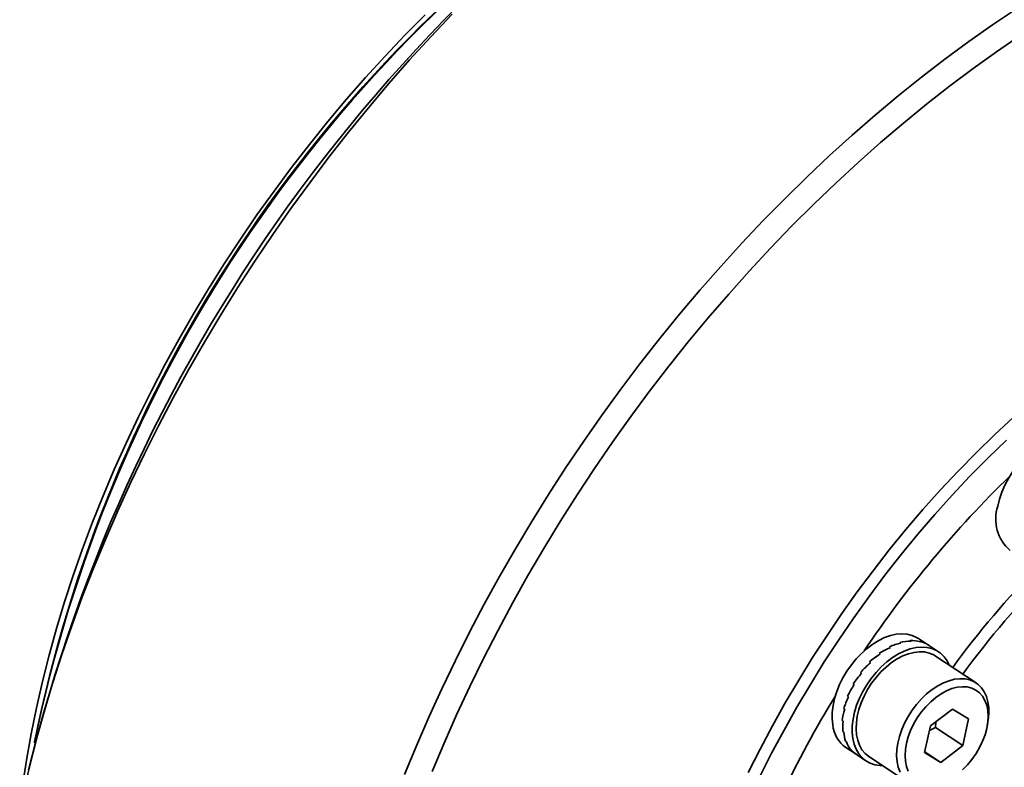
# Model space of a CAD drawing. Header units: millimetres. Extents: x -8713 to 3261, y -18743 to -8704.
# Tile 142 of 154: x 3152.94 to 3161.17, y -18292.72 to -18286.47. Entities that reach past the tile are written whole.
import ezdxf

# ---------------------------------------------------------------- set-up
doc = ezdxf.new("R2010")
doc.units = ezdxf.units.MM
doc.header["$LTSCALE"] = 10
doc.layers.add('1轮廓实线层', color=7, linetype='Continuous', lineweight=18)

msp = doc.modelspace()

# ---------------------------------------------------------------- linework, layer by layer
at = {"layer": '1轮廓实线层', "color": 7, "linetype": 'Continuous', "lineweight": 35}
for p, q in [((3160.3873, -18291.6644), (3160.379, -18291.6588)), ((3160.3791, -18291.6588), (3160.3874, -18291.6644)), ((3160.5336, -18291.6976), (3160.449, -18291.6415)), ((3160.4654, -18291.6704), (3160.457, -18291.6648)), ((3160.4571, -18291.6649), (3160.4654, -18291.6704)), ((3160.2155, -18291.7164), (3160.2071, -18291.7109)), ((3160.2072, -18291.7108), (3160.2156, -18291.7164)), ((3160.3028, -18291.6799), (3160.2945, -18291.6744)), ((3160.2945, -18291.6744), (3160.3029, -18291.6799)), ((3160.5335, -18291.6977), (3160.5251, -18291.6922)), ((3160.5335, -18291.6977), (3160.5335, -18291.6978)), ((3160.6161, -18291.7524), (3160.5336, -18291.6976)), ((3160.1208, -18291.7666), (3160.1292, -18291.7721)), ((3160.1291, -18291.7722), (3160.1208, -18291.7667)), ((3160.9311, -18292.0132), (3160.5922, -18291.7884)), ((3160.0476, -18291.8449), (3160.0392, -18291.8393)), ((3160.0393, -18291.8393), (3160.0476, -18291.8448)), ((3159.966, -18291.9256), (3159.9744, -18291.9312)), ((3159.9743, -18291.9313), (3159.966, -18291.9257)), ((3159.9127, -18292.0275), (3159.9043, -18292.0219)), ((3159.9126, -18292.0276), (3159.9043, -18292.022)), ((3159.9043, -18292.022), (3159.9048, -18292.0222)), ((3159.8652, -18292.1296), (3159.8568, -18292.1241)), ((3159.8568, -18292.1241), (3159.857, -18292.1241)), ((3159.8569, -18292.124), (3159.8652, -18292.1295)), ((3159.8257, -18292.2272), (3159.8341, -18292.2328)), ((3159.834, -18292.2329), (3159.8257, -18292.2273)), ((3159.8257, -18292.2273), (3159.8258, -18292.2273)), ((3160.5497, -18292.3726), (3160.7338, -18292.2319)), ((3160.7338, -18292.2319), (3160.8689, -18292.3139)), ((3159.8122, -18292.3274), (3159.8123, -18292.3273)), ((3159.8122, -18292.3273), (3159.8206, -18292.3328)), ((3159.8206, -18292.3329), (3159.8122, -18292.3274)), ((3160.8689, -18292.3139), (3160.82, -18292.5368)), ((3160.5008, -18292.5955), (3160.5497, -18292.3726)), ((3160.5413, -18292.411), (3160.5911, -18292.3849)), ((3160.5911, -18292.3849), (3160.5935, -18292.3392)), ((3160.5911, -18292.3849), (3160.82, -18292.5368)), ((3161.0249, -18292.368), (3161.0302, -18292.3368)), ((3159.817, -18292.4198), (3159.817, -18292.4197)), ((3159.817, -18292.4197), (3159.8253, -18292.4252)), ((3159.8253, -18292.4253), (3159.817, -18292.4198)), ((3159.8482, -18292.5061), (3159.8398, -18292.5005)), ((3159.8399, -18292.5005), (3159.8398, -18292.5005)), ((3159.8398, -18292.5005), (3159.8482, -18292.506)), ((3159.8439, -18292.5534), (3159.9284, -18292.6095)), ((3159.8797, -18292.566), (3159.888, -18292.5716)), ((3159.8881, -18292.5716), (3159.8797, -18292.5661)), ((3159.8797, -18292.5661), (3159.8797, -18292.5661)), ((3160.82, -18292.5368), (3160.6359, -18292.6776)), ((3159.9285, -18292.6095), (3160.011, -18292.6643)), ((3160.0349, -18292.6283), (3160.3737, -18292.8531)), ((3160.6359, -18292.6776), (3160.5008, -18292.5955)), ((3160.5022, -18292.5889), (3160.6359, -18292.6776))]:
    msp.add_line(p, q, dxfattribs=at)
at = {"layer": '1轮廓实线层', "color": 7, "linetype": 'Continuous', "lineweight": 35, "flags": 128}
for points in [[(3156.1554, -18292.7795), (3156.2542, -18292.5397), (3156.358, -18292.3006), (3156.4667, -18292.0624), (3156.5804, -18291.8254), (3156.6988, -18291.5897), (3156.8218, -18291.3556), (3156.9495, -18291.1231), (3157.0816, -18290.8926), (3157.2181, -18290.6642), (3157.3588, -18290.438), (3157.5037, -18290.2143), (3157.6526, -18289.9932), (3157.8054, -18289.7749), (3157.9619, -18289.5596), (3158.1222, -18289.3475), (3158.2859, -18289.1387), (3158.4531, -18288.9335), (3158.6234, -18288.7319), (3158.7969, -18288.5342), (3158.9734, -18288.3404), (3159.1527, -18288.1508), (3159.3347, -18287.9656), (3159.5192, -18287.7848), (3159.7061, -18287.6086), (3159.8953, -18287.4371), (3160.0865, -18287.2705), (3160.2797, -18287.109), (3160.4746, -18286.9526), (3160.6712, -18286.8015), (3160.8692, -18286.6558), (3161.0684, -18286.5156), (3161.2689, -18286.3811)], [(3156.3266, -18286.4332), (3156.1584, -18286.6031), (3155.9929, -18286.7773), (3155.8302, -18286.9558), (3155.6706, -18287.1382), (3155.514, -18287.3245), (3155.3607, -18287.5145), (3155.2109, -18287.7079), (3155.0647, -18287.9046), (3154.9222, -18288.1044), (3154.7835, -18288.3071), (3154.6489, -18288.5125), (3154.5183, -18288.7205), (3154.3921, -18288.9307), (3154.2701, -18289.1431), (3154.1527, -18289.3573), (3154.0399, -18289.5733), (3153.9318, -18289.7908), (3153.8285, -18290.0095), (3153.7301, -18290.2293), (3153.6367, -18290.45), (3153.5484, -18290.6713), (3153.4653, -18290.8931), (3153.3874, -18291.1151), (3153.3149, -18291.3371), (3153.2478, -18291.5588), (3153.1862, -18291.7802), (3153.1301, -18292.001), (3153.0796, -18292.2209), (3153.0347, -18292.4397), (3152.9955, -18292.6573), (3152.962, -18292.8734)], [(3156.5536, -18286.426), (3156.3743, -18286.6156), (3156.1978, -18286.8093), (3156.0243, -18287.0071), (3155.8539, -18287.2086), (3155.6868, -18287.4139), (3155.523, -18287.6227), (3155.3628, -18287.8348), (3155.2062, -18288.0501), (3155.0534, -18288.2683), (3154.9045, -18288.4894), (3154.7596, -18288.7131), (3154.6189, -18288.9393), (3154.4824, -18289.1678), (3154.3503, -18289.3983), (3154.2227, -18289.6307), (3154.0996, -18289.8649), (3153.9812, -18290.1006), (3153.8676, -18290.3376), (3153.7588, -18290.5757), (3153.655, -18290.8148), (3153.5563, -18291.0547), (3153.4626, -18291.295), (3153.3741, -18291.5358), (3153.2909, -18291.7767), (3153.2131, -18292.0176), (3153.1406, -18292.2583), (3153.0736, -18292.4986), (3153.012, -18292.7382)], [(3161.3002, -18286.6046), (3161.1022, -18286.7401), (3160.9053, -18286.8812), (3160.7098, -18287.0277), (3160.5159, -18287.1796), (3160.3236, -18287.3366), (3160.1331, -18287.4988), (3159.9446, -18287.6659), (3159.7583, -18287.8378), (3159.5742, -18288.0144), (3159.3926, -18288.1955), (3159.2136, -18288.3809), (3159.0374, -18288.5706), (3158.864, -18288.7644), (3158.6936, -18288.9621), (3158.5265, -18289.1635), (3158.3626, -18289.3685), (3158.2022, -18289.5769), (3158.0453, -18289.7886), (3157.8921, -18290.0033), (3157.7428, -18290.2209), (3157.5974, -18290.4412), (3157.4561, -18290.6641), (3157.319, -18290.8893), (3157.1861, -18291.1166), (3157.0577, -18291.346), (3156.9338, -18291.5771), (3156.8145, -18291.8099), (3156.6999, -18292.044), (3156.5901, -18292.2794), (3156.4852, -18292.5158), (3156.3853, -18292.753)], [(3159.0274, -18292.7625), (3159.1259, -18292.5669), (3159.2291, -18292.3729), (3159.3368, -18292.1806), (3159.4488, -18291.9903), (3159.5652, -18291.8022), (3159.6857, -18291.6165), (3159.8101, -18291.4335), (3159.9384, -18291.2534), (3160.0704, -18291.0764), (3160.2059, -18290.9026), (3160.3448, -18290.7323), (3160.4869, -18290.5657), (3160.6321, -18290.403), (3160.7802, -18290.2444), (3160.931, -18290.09), (3161.0843, -18289.94), (3161.2399, -18289.7947)], [(3161.1846, -18289.9848), (3161.0311, -18290.1336), (3160.88, -18290.2869), (3160.7317, -18290.4445), (3160.5863, -18290.6063), (3160.4439, -18290.772), (3160.3047, -18290.9414), (3160.1689, -18291.1144), (3160.0366, -18291.2908), (3159.9081, -18291.4702), (3159.7834, -18291.6526), (3159.6627, -18291.8377), (3159.5461, -18292.0252), (3159.4339, -18292.215), (3159.326, -18292.4069), (3159.2227, -18292.6005), (3159.1241, -18292.7957)], [(3161.822, -18289.9944), (3161.8185, -18289.9921), (3161.7818, -18289.9733), (3161.7414, -18289.9612), (3161.6979, -18289.9559), (3161.6519, -18289.9576), (3161.604, -18289.9663), (3161.555, -18289.9817), (3161.5054, -18290.0037), (3161.4561, -18290.0319), (3161.4076, -18290.0661), (3161.3607, -18290.1056), (3161.3161, -18290.15), (3161.2743, -18290.1986), (3161.2359, -18290.2507), (3161.2015, -18290.3056), (3161.1716, -18290.3626), (3161.1466, -18290.4207), (3161.1267, -18290.4793), (3161.1125, -18290.5375)], [(3160.449, -18291.6415), (3160.4344, -18291.6326), (3160.3965, -18291.6159), (3160.3551, -18291.6059), (3160.3108, -18291.6029), (3160.2641, -18291.6067), (3160.2158, -18291.6175), (3160.1665, -18291.635), (3160.117, -18291.659), (3160.0678, -18291.6891), (3160.0198, -18291.725), (3159.9735, -18291.7661), (3159.9297, -18291.8119), (3159.8889, -18291.8616), (3159.8517, -18291.9147), (3159.8187, -18291.9704), (3159.7902, -18292.0278), (3159.7668, -18292.0862), (3159.7487, -18292.1447), (3159.7362, -18292.2026), (3159.7294, -18292.2591), (3159.7285, -18292.3132), (3159.7334, -18292.3643)], [(3160.0349, -18292.6283), (3160.0334, -18292.6273), (3160.003, -18292.6021), (3159.9774, -18292.571), (3159.9568, -18292.5344), (3159.9416, -18292.4928), (3159.9321, -18292.4469), (3159.9283, -18292.3975), (3159.9304, -18292.3451), (3159.9383, -18292.2907), (3159.9519, -18292.235), (3159.9709, -18292.1789), (3159.9952, -18292.1232), (3160.0243, -18292.0689), (3160.0578, -18292.0166), (3160.0951, -18291.9673), (3160.1358, -18291.9216), (3160.1791, -18291.8803), (3160.2245, -18291.8439), (3160.2713, -18291.8131), (3160.3186, -18291.7883), (3160.3659, -18291.7698), (3160.4125, -18291.7579), (3160.4575, -18291.7529), (3160.5003, -18291.7548), (3160.5403, -18291.7636), (3160.5769, -18291.7791), (3160.5922, -18291.7884)], [(3160.0171, -18292.0282), (3160.0541, -18291.975), (3160.0947, -18291.9251), (3160.1384, -18291.8791), (3160.1846, -18291.8378), (3160.2326, -18291.8016), (3160.2817, -18291.7712), (3160.3312, -18291.7469), (3160.3805, -18291.7291), (3160.4289, -18291.718), (3160.4757, -18291.7138), (3160.5201, -18291.7165), (3160.5617, -18291.7261), (3160.5998, -18291.7425), (3160.6339, -18291.7655), (3160.6634, -18291.7947), (3160.6881, -18291.8296), (3160.7047, -18291.863)], [(3160.2956, -18292.7592), (3160.2804, -18292.7177), (3160.2709, -18292.6718), (3160.2671, -18292.6223), (3160.2692, -18292.5699), (3160.2771, -18292.5155), (3160.2907, -18292.4598), (3160.3098, -18292.4037), (3160.334, -18292.3481), (3160.3631, -18292.2937), (3160.3966, -18292.2415), (3160.4339, -18292.1922), (3160.4746, -18292.1465), (3160.5179, -18292.1051), (3160.5633, -18292.0688), (3160.6101, -18292.0379), (3160.6575, -18292.0131), (3160.7048, -18291.9946), (3160.7513, -18291.9828), (3160.7963, -18291.9778), (3160.8391, -18291.9797), (3160.8791, -18291.9885), (3160.9157, -18292.004), (3160.9483, -18292.026), (3160.9763, -18292.0542), (3160.9995, -18292.0881), (3161.0174, -18292.1273), (3161.0298, -18292.1711), (3161.0365, -18292.2189), (3161.0373, -18292.2699), (3161.0323, -18292.3234), (3161.0302, -18292.3368)], [(3160.1474, -18292.7029), (3160.1289, -18292.7024), (3160.0858, -18292.6962), (3160.0459, -18292.6831), (3160.0097, -18292.6634), (3159.9779, -18292.6373), (3159.9507, -18292.6052), (3159.9286, -18292.5675), (3159.912, -18292.5248), (3159.9009, -18292.4776), (3159.8957, -18292.4266), (3159.8963, -18292.3726), (3159.9028, -18292.3163), (3159.915, -18292.2585), (3159.9329, -18292.1999), (3159.9561, -18292.1415), (3159.9843, -18292.084), (3160.0171, -18292.0282)], [(3160.9306, -18292.604), (3160.9604, -18292.5529), (3160.9856, -18292.5001), (3161.0055, -18292.4465), (3161.02, -18292.3931), (3161.0288, -18292.3407), (3161.0316, -18292.2903), (3161.0286, -18292.2427), (3161.0196, -18292.1987), (3161.0049, -18292.1591), (3160.9848, -18292.1245), (3160.9595, -18292.0956), (3160.9295, -18292.0729), (3160.8954, -18292.0567), (3160.8576, -18292.0473), (3160.8169, -18292.0448), (3160.7739, -18292.0494), (3160.7294, -18292.0609), (3160.6841, -18292.0792), (3160.6388, -18292.1038), (3160.5944, -18292.1345), (3160.5515, -18292.1707), (3160.5108, -18292.2117), (3160.4732, -18292.2569), (3160.4391, -18292.3054), (3160.4093, -18292.3566), (3160.3842, -18292.4094), (3160.3642, -18292.4629), (3160.3497, -18292.5164), (3160.341, -18292.5688), (3160.3381, -18292.6192), (3160.3412, -18292.6668), (3160.3501, -18292.7108), (3160.3648, -18292.7504)], [(3160.8183, -18292.7388), (3160.8589, -18292.6978), (3160.8966, -18292.6526), (3160.9306, -18292.604)]]:
    msp.add_lwpolyline(points, dxfattribs=at)
at = {"layer": '1轮廓实线层', "color": 7, "linetype": 'Continuous', "lineweight": 35}
for centre, radius, start, end in [((3166.2495, -18295.9789), 13.6254, 123.59227, 169.26997), ((3164.4943, -18294.8142), 11.6616, 124.23991, 168.62234), ((3164.5823, -18294.8726), 11.759, 124.47191, 168.39034), ((3167.6665, -18296.8997), 9.2415, 134.27084, 146.10226), ((3161.4354, -18290.6452), 0.3404, 161.56223, 230.06737), ((3166.845, -18296.351), 7.5689, 135.49972, 143.82407), ((3166.8457, -18296.3537), 7.4697, 135.0832, 143.77483), ((3167.5284, -18296.8665), 9.1073, 148.5909, 160.52602), ((3159.999, -18292.336), 0.2671, 186.09853, 234.49593)]:
    msp.add_arc(centre, radius, start, end, dxfattribs=at)
for centre, major_axis, ratio, start_param, end_param in [((3160.2384, -18292.1584), (0.3371, 0.432), 0.711099, 0.499027, 0.708466), ((3160.23, -18292.1529), (0.3497, 0.4229), 0.699607, 0.51792, 0.72736), ((3160.2384, -18292.1584), (0.3218, 0.4429), 0.718683, 0.265493, 0.474932), ((3160.23, -18292.1529), (0.3371, 0.432), 0.711108, 0.289369, 0.498809), ((3160.2384, -18292.1584), (0.3047, 0.4545), 0.721695, 0.028924, 0.238363), ((3160.23, -18292.1529), (0.3218, 0.4429), 0.718688, 0.055831, 0.265271), ((3160.2384, -18292.1584), (0.3592, 0.4159), 0.685045, 0.950185, 1.159625), ((3160.23, -18292.1529), (0.3653, 0.4114), 0.668412, 0.957184, 1.166624), ((3160.2384, -18292.1584), (0.3497, 0.4228), 0.699594, 0.727572, 0.937012), ((3160.23, -18292.1529), (0.3592, 0.4159), 0.68506, 0.740539, 0.949979), ((3160.2384, -18292.1584), (0.2872, 0.4659), 0.719856, 6.259097, 6.284631), ((3160.23, -18292.1529), (0.3047, 0.4545), 0.721695, 0.003363, 0.0287), ((3160.2384, -18292.1584), (0.3653, 0.4114), 0.668395, 1.166825, 1.376265), ((3160.23, -18292.1529), (0.3683, 0.4093), 0.650576, 1.168416, 1.377856), ((3160.23, -18292.1529), (0.3683, 0.4095), 0.632384, 1.375093, 1.584533), ((3160.2384, -18292.1584), (0.3683, 0.4093), 0.650559, 1.378052, 1.587492), ((3160.23, -18292.1529), (0.3657, 0.4116), 0.614571, 1.57815, 1.787589), ((3160.2384, -18292.1584), (0.3683, 0.4095), 0.632367, 1.584726, 1.794165), ((3160.2384, -18292.1584), (0.3657, 0.4116), 0.614555, 1.787779, 1.997219), ((3160.23, -18292.1529), (0.3608, 0.4153), 0.597788, 1.778465, 1.987904), ((3160.23, -18292.1529), (0.3539, 0.4204), 0.582607, 1.976799, 2.186238), ((3160.2384, -18292.1584), (0.3608, 0.4153), 0.597773, 1.988092, 2.197531), ((3160.23, -18292.1529), (0.3454, 0.4266), 0.569527, 2.173769, 2.383208), ((3160.2384, -18292.1584), (0.3539, 0.4204), 0.582593, 2.186424, 2.395864), ((3160.23, -18292.1529), (0.3355, 0.4335), 0.558976, 2.36985, 2.57929), ((3160.2384, -18292.1584), (0.3454, 0.4266), 0.569516, 2.383393, 2.592833), ((3160.23, -18292.1529), (0.3246, 0.4411), 0.5513, 2.565391, 2.77483), ((3160.2384, -18292.1584), (0.3355, 0.4336), 0.558967, 2.579474, 2.788914), ((3160.23, -18292.1529), (0.313, 0.4489), 0.546754, 2.760635, 2.970074), ((3160.2384, -18292.1584), (0.3246, 0.4411), 0.551294, 2.775014, 2.984454), ((3160.23, -18292.1529), (0.3011, 0.4569), 0.545492, 2.955757, 3.139859), ((3160.2384, -18292.1584), (0.313, 0.4489), 0.546752, 2.970258, 3.154163)]:
    msp.add_ellipse(centre, major_axis=major_axis, ratio=ratio, start_param=start_param, end_param=end_param, dxfattribs=at)

doc.saveas('drawing.dxf')
